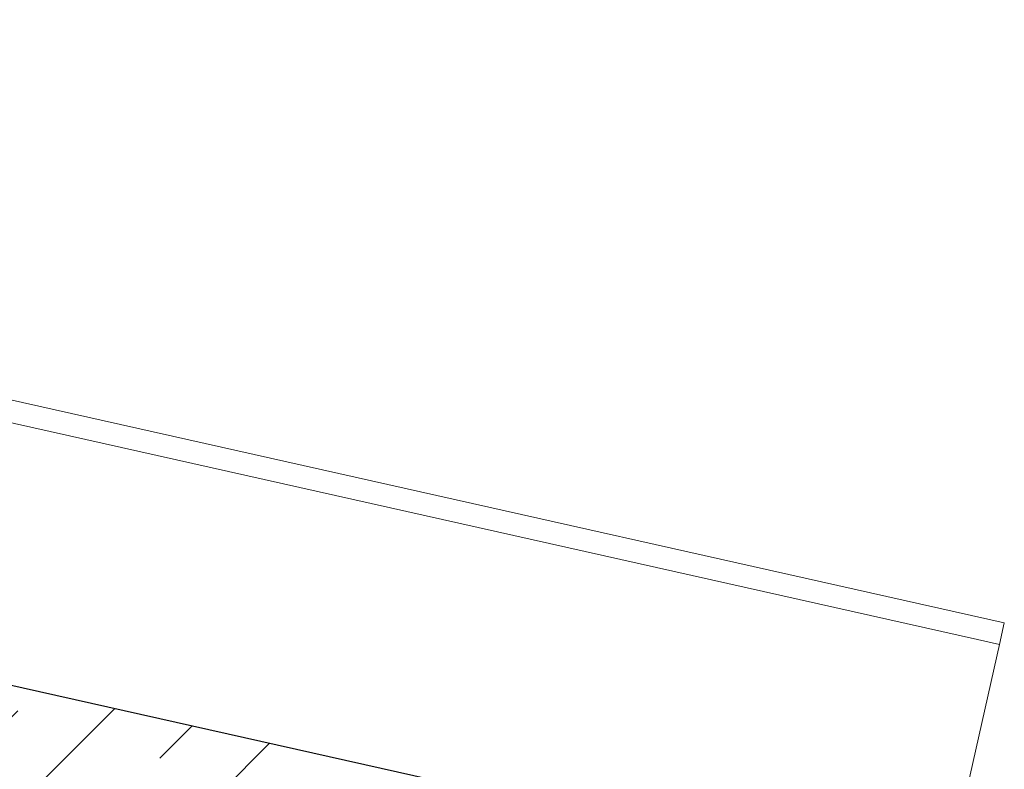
# Model space of a CAD drawing. Header units: millimetres. Extents: x -6990773 to -6682839, y 6117771 to 6220266.
# Tile 94 of 154: x -6940277 to -6939395, y 6150750 to 6151422. Entities that reach past the tile are written whole.
import ezdxf

# ---------------------------------------------------------------- set-up
doc = ezdxf.new("R2010")
doc.units = ezdxf.units.MM
doc.header["$MEASUREMENT"] = 0
doc.layers.add('АР-Стены_внешние_.АР', color=7, linetype='Continuous')
doc.layers.add('АР-Чертеж-Размеры.АР', color=7, linetype='Continuous')
doc.layers.add('АР-Стены_внешние_.АР_Ном._пера__1', color=7, linetype='Continuous', lineweight=30)
doc.layers.add('АР-Чертеж-Размеры.АР_Ном._пера__1', color=7, linetype='Continuous', lineweight=0)
doc.styles.add('РЎР“Р•РќР•Р\xa0Р\x98Р\xa0_РЎРўР\x98Р›Р¬_4', font='GOTHIC.TTF')
doc.dimstyles.new('СГЕНЕРИР_СТИЛЬ__3', dxfattribs={"dimtxt": 150, "dimasz": 237.5, "dimexe": 0.18, "dimexo": 0.0625, "dimgap": 0, "dimtad": 1, "dimdec": 0, "dimzin": 0, "dimdsep": 46, "dimtxsty": 'РЎР“Р•РќР•Р\xa0Р\x98Р\xa0_РЎРўР\x98Р›Р¬_4', "dimblk": 'ARROWHEAD_6', "dimblk1": 'ARROWHEAD_6', "dimblk2": 'ARROWHEAD_6', "dimcen": 0.09, "dimse1": 1, "dimse2": 1, "dimclrd": 7, "dimclre": 7, "dimclrt": 7, "dimazin": 0, "dimtfac": 1, "dimtdec": 4, "dimtmove": 0, "dimatfit": 3, "dimfxl": 1, "dimtolj": 1, "dimtzin": 0, "dimarcsym": 0})

# ---------------------------------------------------------------- blocks, each defined once
blk = doc.blocks.new('Стена_94_1', base_point=(-6948057.18, 6152467.93))
at = {"layer": 'АР-Стены_внешние_.АР', "linetype": 'Continuous', "lineweight": 0, "true_color": 0x000000}
h = blk.add_hatch(dxfattribs=at)
h.set_pattern_fill('ЖЕЛЕЗОБЕТОН__PROJECT__0001', color=18, style=0, pattern_type=2)
h.set_pattern_definition([(45, (-6338927.19, 6562677.8), (-84.852814, 84.852814), []), (45, (-6338969.62, 6562720.22), (-84.852814, 84.852814), [90, -30, 0, -30])])
h.paths.add_polyline_path([(-6947981.52, 6152348.45), (-6939932.87, 6150540.82), (-6939889.05, 6150735.96), (-6947937.69, 6152543.59)])
at = {"layer": 'АР-Стены_внешние_.АР_Ном._пера__1', "color": 7, "linetype": 'Continuous', "lineweight": 30, "flags": 128}
blk.add_lwpolyline([(-6939693.91, 6150692.14), (-6948132.83, 6152587.41)], dxfattribs=at)
blk = doc.blocks.new('Стена_139_1', base_point=(-6948105.43, 6152709.37))
at = {"layer": 'АР-Стены_внешние_.АР_Ном._пера__1', "color": 7, "linetype": 'Continuous', "lineweight": 0}
for q in [(-6948306.83, 6152862.22), (-6939399.6, 6150861.71)]:
    blk.add_line((-6939419.11, 6150866.09), q, dxfattribs=at)
at = {"layer": 'АР-Стены_внешние_.АР_Ном._пера__1', "color": 7, "linetype": 'Continuous', "lineweight": 0, "flags": 128}
for points in [[(-6939395.21, 6150881.22), (-6948321.96, 6152886.12)], [(-6939395.21, 6150881.22), (-6939399.6, 6150861.71)], [(-6939399.6, 6150861.71), (-6939450, 6150637.3)]]:
    blk.add_lwpolyline(points, dxfattribs=at)
blk = doc.blocks.new('*D419', base_point=(-6338927.19, 6562677.79))
at = {"layer": 'АР-Чертеж-Размеры.АР_Ном._пера__1', "color": 7, "linetype": 'Continuous', "lineweight": 0, "transparency": 16777216}
for p, q in [((-6947986.43, 6151824.58), (-6947883.71, 6152281.93)), ((-6947785.71, 6152147.82), (-6948084.42, 6151958.68)), ((-6948118.01, 6152094.34), (-6947935.07, 6152053.25)), ((-6947935.07, 6152053.25), (-6940100.51, 6150293.65)), ((-6940151.87, 6150064.98), (-6940049.15, 6150522.33)), ((-6940249.86, 6150199.08), (-6939951.16, 6150388.22)), ((-6940100.51, 6150293.65), (-6939917.57, 6150252.57))]:
    blk.add_line(p, q, dxfattribs=at)
at = {"layer": 'АР-Чертеж-Размеры.АР_Ном._пера__1', "color": 7, "lineweight": 0, "transparency": 16777216, "insert": (-6944269.13, 6151260.65), "char_height": 150, "attachment_point": 7, "rotation": 347.34172, "style": 'РЎР“Р•РќР•Р\xa0Р\x98Р\xa0_РЎРўР\x98Р›Р¬_4'}
blk.add_mtext('\\A1;{\\pql;\\fCentury Gothic|b0|i0|c204|p0;\\W1.000000;8\xa0030}', dxfattribs=at)
blk = doc.blocks.new('ARROWHEAD_6')
at = {"color": 0, "linetype": 'Continuous', "lineweight": 0}
for p, q in [((-0.5, -0.5), (0.5, 0.5)), ((0, 0), (-1, 0))]:
    blk.add_line(p, q, dxfattribs=at)

msp = doc.modelspace()

# ---------------------------------------------------------------- block references
at = {"layer": 'АР-Стены_внешние_.АР', "color": 7, "lineweight": 0}
for name, p in [('Стена_139_1', (-6948105.43, 6152709.37)), ('Стена_94_1', (-6948057.18, 6152467.93))]:
    msp.add_blockref(name, p, dxfattribs=at)

# ---------------------------------------------------------------- dimensions: what is measured, and where the dimension line sits
at = {"layer": 'АР-Чертеж-Размеры.АР', "color": 7, "linetype": 'Continuous', "lineweight": 0}
dim = msp.add_linear_dim(base=(-6940100.51, 6150293.65), p1=(-6947874.18, 6152324.34), p2=(-6940039.61, 6150564.8), angle=347.34172, dimstyle='СГЕНЕРИР_СТИЛЬ__3', dxfattribs=at)
dim.commit()
dim.dimension.update_dxf_attribs({"geometry": '*D419', "text_midpoint": (-6944001.64, 6151277.44), "dimtype": 160, "text_rotation": 347.34172})

doc.saveas('drawing.dxf')
